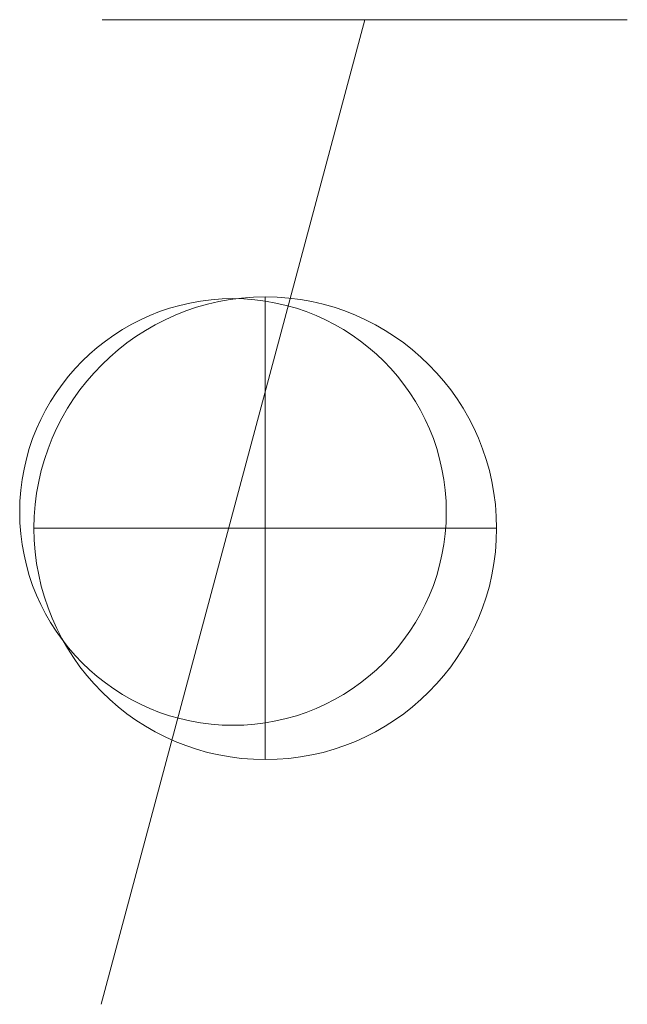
# Model space of a CAD drawing. Extents: x 2324380 to 2325559, y 691096 to 693386.
# Tile 1 of 92: x 2325236.43 to 2325240.13, y 691096.16 to 691102.16. Entities that reach past the tile are written whole.
import ezdxf

# ---------------------------------------------------------------- set-up
doc = ezdxf.new("R2010")
doc.units = 0
doc.header["$MEASUREMENT"] = 0
doc.layers.add('SV_X_Control_Cells_Found', color=7, linetype='Continuous', lineweight=0)
doc.layers.add('UT_X_Telecom_Cells', color=30, linetype='Continuous', lineweight=0)

# ---------------------------------------------------------------- blocks, each defined once
blk = doc.blocks.new('BM')
at = {"layer": 'SV_X_Control_Cells_Found', "color": 52, "linetype": 'Continuous', "lineweight": 0}
for p, q in [((0, 0.0705), (0, -0.0705)), ((-0.0705, 0), (0.0705, 0))]:
    blk.add_line(p, q, dxfattribs=at)
blk.add_circle((0, -0.00001), 0.07049, dxfattribs=at)
blk = doc.blocks.new('TELP')
at = {"layer": 'UT_X_Telecom_Cells', "color": 30, "linetype": 'Continuous', "lineweight": 0}
for p, q in [((0.04017, 0.15), (-0.04017, -0.15)), ((0.12017, 0.15), (-0.03983, 0.15))]:
    blk.add_line(p, q, dxfattribs=at)
blk.add_circle((0, 0), 0.065, dxfattribs=at)

msp = doc.modelspace()

# ---------------------------------------------------------------- block references
at = {"layer": 'SV_X_Control_Cells_Found', "color": 52, "linetype": 'Continuous', "lineweight": 0, "xscale": 20, "yscale": 20, "zscale": 20}
msp.add_blockref('BM', (2325237.922, 691099.0597, 1178.664), dxfattribs=at)
at = {"layer": 'UT_X_Telecom_Cells', "color": 30, "linetype": 'Continuous', "lineweight": 0, "xscale": 20, "yscale": 20, "zscale": 20}
msp.add_blockref('TELP', (2325237.725, 691099.1587, 1177.384), dxfattribs=at)

doc.saveas('drawing.dxf')
